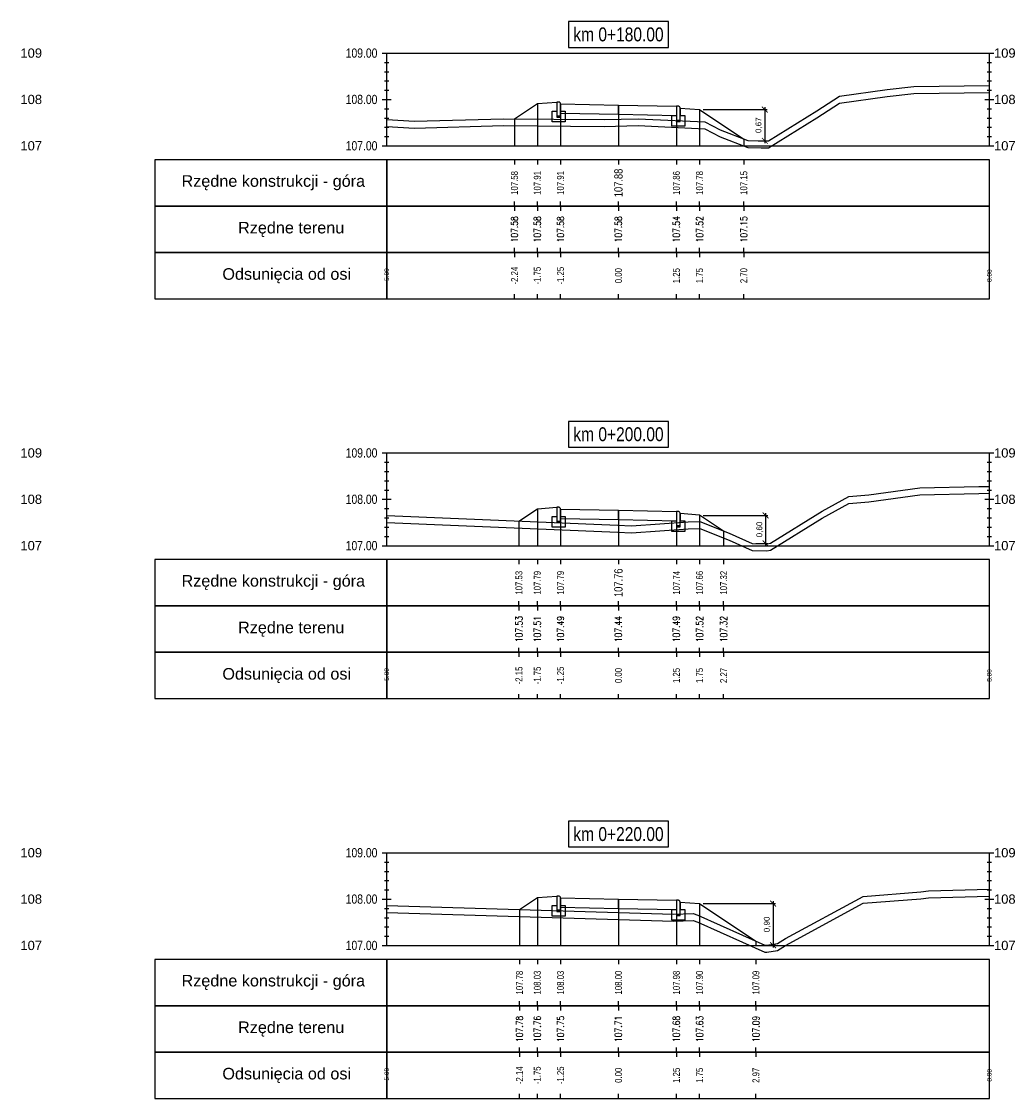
# Model space of a CAD drawing. Extents: x 7537626 to 7538805, y 5722894 to 5725486.
# Tile 16 of 90: x 7538029 to 7538051, y 5725457 to 5725481. Entities that reach past the tile are written whole.
import ezdxf

# ---------------------------------------------------------------- set-up
doc = ezdxf.new("R2010")
doc.units = 0
doc.header["$PDMODE"] = 35
doc.header["$PDSIZE"] = 0.3
for name, color, linetype in [('C-DROGI-PROFILE', 7, 'Continuous'), ('C-DROGI-PROFILE-ETYKIETY', 7, 'Continuous'), ('C-DROGI-PRZEKROJE-ETYKIETY', 7, 'Continuous'), ('C-POPRZECZKA-przekrój', 2, 'Continuous'), ('C-POPRZECZKA-widok', 1, 'Continuous')]:
    doc.layers.add(name, color=color, linetype=linetype)
for name, color, linetype, true_color in [('C-humus', 7, 'Continuous', 0x003df5), ('C-Teren', 7, 'Continuous', 0x005716), ('poprzeczki', 7, 'Continuous', 0x0000d6)]:
    doc.layers.add(name, color=color, linetype=linetype, true_color=true_color)
doc.styles.add('2mm08', font='arial.ttf', dxfattribs={"width": 0.8})
doc.styles.add('opis_50', font='arial.ttf', dxfattribs={"height": 0.125})
doc.styles.get("Standard").update_dxf_attribs({"font": 'arial.ttf'})
doc.dimstyles.new('OPIS_50', dxfattribs={"dimscale": 0.5, "dimtxt": 0.125, "dimasz": 0.25, "dimexe": 0.1, "dimexo": 0.15, "dimgap": 0.1, "dimtad": 1, "dimzin": 0, "dimtxsty": 'opis_50', "dimblk": 'ARCHTICK', "dimcen": 0.15, "dimdle": 0.1, "dimaunit": 2, "dimadec": 4, "dimazin": 0, "dimtfac": 1, "dimtmove": 0, "dimatfit": 3, "dimfxl": 1, "dimarcsym": 0})

# ---------------------------------------------------------------- blocks, each defined once
blk = doc.blocks.new('_ArchTick')
at = {"color": 0, "linetype": 'ByBlock', "const_width": 0.15}
blk.add_lwpolyline([(-0.5, -0.5), (0.5, 0.5)], dxfattribs=at)
blk = doc.blocks.new('*D44')
at = {"layer": 'Defpoints', "color": 0, "transparency": 16777216}
for p in [(7538044.014, 5725478.819), (7538045.199, 5725478.146), (7538045.42, 5725478.146)]:
    blk.add_point(p, dxfattribs=at)
at = {"layer": 'poprzeczki', "color": 0, "lineweight": -2, "transparency": 16777216}
for p, q in [((7538044.089, 5725478.819), (7538045.47, 5725478.819)), ((7538045.42, 5725478.869), (7538045.42, 5725478.096)), ((7538045.274, 5725478.146), (7538045.47, 5725478.146))]:
    blk.add_line(p, q, dxfattribs=at)
at = {"layer": 'poprzeczki', "color": 0, "lineweight": -2, "transparency": 16777216, "xscale": 0.125, "yscale": 0.125, "zscale": 0.125}
for p, rotation in [((7538045.42, 5725478.819), 90), ((7538045.42, 5725478.146), 270)]:
    blk.add_blockref('_ArchTick', p, dxfattribs=dict(at, rotation=rotation))
at = {"layer": 'poprzeczki', "color": 0, "transparency": 16777216, "insert": (7538045.295, 5725478.482), "char_height": 0.125, "attachment_point": 5, "rotation": 90, "style": 'opis_50'}
blk.add_mtext('0,67', dxfattribs=at)
blk = doc.blocks.new('*D45')
at = {"layer": 'Defpoints', "color": 0, "transparency": 16777216}
for p in [(7538044.014, 5725470.063), (7538045.151, 5725469.46), (7538045.439, 5725469.46)]:
    blk.add_point(p, dxfattribs=at)
at = {"layer": 'poprzeczki', "color": 0, "lineweight": -2, "transparency": 16777216}
for p, q in [((7538044.089, 5725470.063), (7538045.489, 5725470.063)), ((7538045.439, 5725470.113), (7538045.439, 5725469.41)), ((7538045.226, 5725469.46), (7538045.489, 5725469.46))]:
    blk.add_line(p, q, dxfattribs=at)
at = {"layer": 'poprzeczki', "color": 0, "lineweight": -2, "transparency": 16777216, "xscale": 0.125, "yscale": 0.125, "zscale": 0.125}
for p, rotation in [((7538045.439, 5725470.063), 90), ((7538045.439, 5725469.46), 270)]:
    blk.add_blockref('_ArchTick', p, dxfattribs=dict(at, rotation=rotation))
at = {"layer": 'poprzeczki', "color": 0, "transparency": 16777216, "insert": (7538045.314, 5725469.761), "char_height": 0.125, "attachment_point": 5, "rotation": 90, "style": 'opis_50'}
blk.add_mtext('0,60', dxfattribs=at)
blk = doc.blocks.new('*D46')
at = {"layer": 'Defpoints', "color": 0, "transparency": 16777216}
for p in [(7538044.014, 5725461.689), (7538045.465, 5725460.793), (7538045.599, 5725460.793)]:
    blk.add_point(p, dxfattribs=at)
at = {"layer": 'poprzeczki', "color": 0, "lineweight": -2, "transparency": 16777216}
for p, q in [((7538044.089, 5725461.689), (7538045.649, 5725461.689)), ((7538045.599, 5725461.739), (7538045.599, 5725460.743)), ((7538045.54, 5725460.793), (7538045.649, 5725460.793))]:
    blk.add_line(p, q, dxfattribs=at)
at = {"layer": 'poprzeczki', "color": 0, "lineweight": -2, "transparency": 16777216, "xscale": 0.125, "yscale": 0.125, "zscale": 0.125}
for p, rotation in [((7538045.599, 5725461.689), 90), ((7538045.599, 5725460.793), 270)]:
    blk.add_blockref('_ArchTick', p, dxfattribs=dict(at, rotation=rotation))
at = {"layer": 'poprzeczki', "color": 0, "transparency": 16777216, "insert": (7538045.474, 5725461.241), "char_height": 0.125, "attachment_point": 5, "rotation": 90, "style": 'opis_50'}
blk.add_mtext('0,90', dxfattribs=at)

msp = doc.modelspace()

# ---------------------------------------------------------------- linework, layer by layer
at = {"layer": 'C-DROGI-PROFILE', "color": 7, "linetype": 'Continuous', "lineweight": -3}
for p, q in [((7538040.021, 5725477.736), (7538040.021, 5725477.636)), ((7538040.514, 5725477.736), (7538040.514, 5725477.636)), ((7538041.014, 5725477.736), (7538041.014, 5725477.636)), ((7538042.264, 5725477.736), (7538042.264, 5725477.636)), ((7538043.514, 5725477.736), (7538043.514, 5725477.636)), ((7538044.014, 5725477.736), (7538044.014, 5725477.636)), ((7538044.968, 5725477.736), (7538044.968, 5725477.636)), ((7538040.021, 5725476.736), (7538040.021, 5725476.836)), ((7538040.021, 5725476.736), (7538040.021, 5725476.636)), ((7538040.514, 5725476.736), (7538040.514, 5725476.836)), ((7538040.514, 5725476.736), (7538040.514, 5725476.636)), ((7538041.014, 5725476.736), (7538041.014, 5725476.836)), ((7538041.014, 5725476.736), (7538041.014, 5725476.636)), ((7538042.264, 5725476.736), (7538042.264, 5725476.836)), ((7538042.264, 5725476.736), (7538042.264, 5725476.636)), ((7538043.514, 5725476.736), (7538043.514, 5725476.836)), ((7538043.514, 5725476.736), (7538043.514, 5725476.636)), ((7538044.014, 5725476.736), (7538044.014, 5725476.836)), ((7538044.014, 5725476.736), (7538044.014, 5725476.636)), ((7538044.968, 5725476.736), (7538044.968, 5725476.836)), ((7538044.968, 5725476.736), (7538044.968, 5725476.636)), ((7538040.021, 5725475.736), (7538040.021, 5725475.836)), ((7538040.021, 5725475.736), (7538040.021, 5725475.636)), ((7538040.514, 5725475.736), (7538040.514, 5725475.836)), ((7538040.514, 5725475.736), (7538040.514, 5725475.636)), ((7538041.014, 5725475.736), (7538041.014, 5725475.836)), ((7538041.014, 5725475.736), (7538041.014, 5725475.636)), ((7538042.264, 5725475.736), (7538042.264, 5725475.836)), ((7538042.264, 5725475.736), (7538042.264, 5725475.636)), ((7538043.514, 5725475.736), (7538043.514, 5725475.836)), ((7538043.514, 5725475.736), (7538043.514, 5725475.636)), ((7538044.014, 5725475.736), (7538044.014, 5725475.836)), ((7538044.014, 5725475.736), (7538044.014, 5725475.636)), ((7538044.968, 5725475.736), (7538044.968, 5725475.836)), ((7538044.968, 5725475.736), (7538044.968, 5725475.636)), ((7538040.021, 5725474.736), (7538040.021, 5725474.836)), ((7538040.514, 5725474.736), (7538040.514, 5725474.836)), ((7538041.014, 5725474.736), (7538041.014, 5725474.836)), ((7538042.264, 5725474.736), (7538042.264, 5725474.836)), ((7538043.514, 5725474.736), (7538043.514, 5725474.836)), ((7538044.014, 5725474.736), (7538044.014, 5725474.836)), ((7538044.968, 5725474.736), (7538044.968, 5725474.836)), ((7538040.118, 5725469.111), (7538040.118, 5725469.011)), ((7538040.514, 5725469.111), (7538040.514, 5725469.011)), ((7538041.014, 5725469.111), (7538041.014, 5725469.011)), ((7538042.264, 5725469.111), (7538042.264, 5725469.011)), ((7538043.514, 5725469.111), (7538043.514, 5725469.011)), ((7538044.014, 5725469.111), (7538044.014, 5725469.011)), ((7538044.533, 5725469.111), (7538044.533, 5725469.011)), ((7538040.118, 5725468.111), (7538040.118, 5725468.211)), ((7538040.118, 5725468.111), (7538040.118, 5725468.011)), ((7538040.514, 5725468.111), (7538040.514, 5725468.211)), ((7538040.514, 5725468.111), (7538040.514, 5725468.011)), ((7538041.014, 5725468.111), (7538041.014, 5725468.211)), ((7538041.014, 5725468.111), (7538041.014, 5725468.011)), ((7538042.264, 5725468.111), (7538042.264, 5725468.211)), ((7538042.264, 5725468.111), (7538042.264, 5725468.011)), ((7538043.514, 5725468.111), (7538043.514, 5725468.211)), ((7538043.514, 5725468.111), (7538043.514, 5725468.011)), ((7538044.014, 5725468.111), (7538044.014, 5725468.211)), ((7538044.014, 5725468.111), (7538044.014, 5725468.011)), ((7538044.533, 5725468.111), (7538044.533, 5725468.211)), ((7538044.533, 5725468.111), (7538044.533, 5725468.011)), ((7538040.118, 5725467.111), (7538040.118, 5725467.211)), ((7538040.514, 5725467.111), (7538040.514, 5725467.211)), ((7538041.014, 5725467.111), (7538041.014, 5725467.211)), ((7538042.264, 5725467.111), (7538042.264, 5725467.211)), ((7538043.514, 5725467.111), (7538043.514, 5725467.211)), ((7538044.014, 5725467.111), (7538044.014, 5725467.211)), ((7538044.533, 5725467.111), (7538044.533, 5725467.211)), ((7538040.118, 5725467.111), (7538040.118, 5725467.011)), ((7538040.514, 5725467.111), (7538040.514, 5725467.011)), ((7538041.014, 5725467.111), (7538041.014, 5725467.011)), ((7538042.264, 5725467.111), (7538042.264, 5725467.011)), ((7538043.514, 5725467.111), (7538043.514, 5725467.011)), ((7538044.014, 5725467.111), (7538044.014, 5725467.011)), ((7538044.533, 5725467.111), (7538044.533, 5725467.011)), ((7538040.118, 5725466.111), (7538040.118, 5725466.211)), ((7538040.514, 5725466.111), (7538040.514, 5725466.211)), ((7538041.014, 5725466.111), (7538041.014, 5725466.211)), ((7538042.264, 5725466.111), (7538042.264, 5725466.211)), ((7538043.514, 5725466.111), (7538043.514, 5725466.211)), ((7538044.014, 5725466.111), (7538044.014, 5725466.211)), ((7538044.533, 5725466.111), (7538044.533, 5725466.211)), ((7538040.129, 5725460.486), (7538040.129, 5725460.386)), ((7538040.514, 5725460.486), (7538040.514, 5725460.386)), ((7538041.014, 5725460.486), (7538041.014, 5725460.386)), ((7538042.264, 5725460.486), (7538042.264, 5725460.386)), ((7538043.514, 5725460.486), (7538043.514, 5725460.386)), ((7538044.014, 5725460.486), (7538044.014, 5725460.386)), ((7538045.23, 5725460.486), (7538045.23, 5725460.386)), ((7538040.129, 5725459.486), (7538040.129, 5725459.586)), ((7538040.129, 5725459.486), (7538040.129, 5725459.386)), ((7538040.514, 5725459.486), (7538040.514, 5725459.586)), ((7538040.514, 5725459.486), (7538040.514, 5725459.386)), ((7538041.014, 5725459.486), (7538041.014, 5725459.586)), ((7538041.014, 5725459.486), (7538041.014, 5725459.386)), ((7538042.264, 5725459.486), (7538042.264, 5725459.586)), ((7538042.264, 5725459.486), (7538042.264, 5725459.386)), ((7538043.514, 5725459.486), (7538043.514, 5725459.586)), ((7538043.514, 5725459.486), (7538043.514, 5725459.386)), ((7538044.014, 5725459.486), (7538044.014, 5725459.586)), ((7538044.014, 5725459.486), (7538044.014, 5725459.386)), ((7538045.23, 5725459.486), (7538045.23, 5725459.586)), ((7538045.23, 5725459.486), (7538045.23, 5725459.386)), ((7538040.129, 5725458.486), (7538040.129, 5725458.586)), ((7538040.514, 5725458.486), (7538040.514, 5725458.586)), ((7538041.014, 5725458.486), (7538041.014, 5725458.586)), ((7538042.264, 5725458.486), (7538042.264, 5725458.586)), ((7538043.514, 5725458.486), (7538043.514, 5725458.586)), ((7538044.014, 5725458.486), (7538044.014, 5725458.586)), ((7538045.23, 5725458.486), (7538045.23, 5725458.586)), ((7538040.129, 5725458.486), (7538040.129, 5725458.386)), ((7538040.514, 5725458.486), (7538040.514, 5725458.386)), ((7538041.014, 5725458.486), (7538041.014, 5725458.386)), ((7538042.264, 5725458.486), (7538042.264, 5725458.386)), ((7538043.514, 5725458.486), (7538043.514, 5725458.386)), ((7538044.014, 5725458.486), (7538044.014, 5725458.386)), ((7538045.23, 5725458.486), (7538045.23, 5725458.386)), ((7538040.129, 5725457.486), (7538040.129, 5725457.586)), ((7538040.514, 5725457.486), (7538040.514, 5725457.586)), ((7538041.014, 5725457.486), (7538041.014, 5725457.586)), ((7538042.264, 5725457.486), (7538042.264, 5725457.586)), ((7538043.514, 5725457.486), (7538043.514, 5725457.586)), ((7538044.014, 5725457.486), (7538044.014, 5725457.586)), ((7538045.23, 5725457.486), (7538045.23, 5725457.586))]:
    msp.add_line(p, q, dxfattribs=at)
at = {"layer": 'C-DROGI-PROFILE', "color": 1, "linetype": 'Continuous', "lineweight": -3}
for points in [[(7538037.264, 5725476.736), (7538037.264, 5725477.736), (7538032.264, 5725477.736), (7538032.264, 5725476.736)], [(7538037.264, 5725476.736), (7538050.264, 5725476.736), (7538050.264, 5725477.736), (7538037.264, 5725477.736)], [(7538037.264, 5725475.736), (7538037.264, 5725476.736), (7538032.264, 5725476.736), (7538032.264, 5725475.736)], [(7538037.264, 5725475.736), (7538050.264, 5725475.736), (7538050.264, 5725476.736), (7538037.264, 5725476.736)], [(7538037.264, 5725474.736), (7538037.264, 5725475.736), (7538032.264, 5725475.736), (7538032.264, 5725474.736)], [(7538037.264, 5725474.736), (7538050.264, 5725474.736), (7538050.264, 5725475.736), (7538037.264, 5725475.736)], [(7538037.264, 5725468.111), (7538037.264, 5725469.111), (7538032.264, 5725469.111), (7538032.264, 5725468.111)], [(7538037.264, 5725468.111), (7538050.264, 5725468.111), (7538050.264, 5725469.111), (7538037.264, 5725469.111)], [(7538037.264, 5725467.111), (7538037.264, 5725468.111), (7538032.264, 5725468.111), (7538032.264, 5725467.111)], [(7538037.264, 5725467.111), (7538050.264, 5725467.111), (7538050.264, 5725468.111), (7538037.264, 5725468.111)], [(7538037.264, 5725466.111), (7538037.264, 5725467.111), (7538032.264, 5725467.111), (7538032.264, 5725466.111)], [(7538037.264, 5725466.111), (7538050.264, 5725466.111), (7538050.264, 5725467.111), (7538037.264, 5725467.111)], [(7538037.264, 5725459.486), (7538037.264, 5725460.486), (7538032.264, 5725460.486), (7538032.264, 5725459.486)], [(7538037.264, 5725459.486), (7538050.264, 5725459.486), (7538050.264, 5725460.486), (7538037.264, 5725460.486)], [(7538037.264, 5725458.486), (7538037.264, 5725459.486), (7538032.264, 5725459.486), (7538032.264, 5725458.486)], [(7538037.264, 5725458.486), (7538050.264, 5725458.486), (7538050.264, 5725459.486), (7538037.264, 5725459.486)], [(7538037.264, 5725457.486), (7538037.264, 5725458.486), (7538032.264, 5725458.486), (7538032.264, 5725457.486)], [(7538037.264, 5725457.486), (7538050.264, 5725457.486), (7538050.264, 5725458.486), (7538037.264, 5725458.486)]]:
    msp.add_3dface(points, dxfattribs=at)
at = {"layer": 'C-DROGI-PRZEKROJE-ETYKIETY', "color": 1, "linetype": 'Continuous', "lineweight": -3}
for p, q in [((7538040.514, 5725478.949), (7538040.514, 5725478.036)), ((7538041.014, 5725478.942), (7538041.014, 5725478.036)), ((7538042.264, 5725478.917), (7538042.264, 5725478.036)), ((7538043.514, 5725478.892), (7538043.514, 5725478.036)), ((7538044.014, 5725478.819), (7538044.014, 5725478.036)), ((7538040.021, 5725478.62), (7538040.021, 5725478.036)), ((7538044.968, 5725478.183), (7538044.968, 5725478.036)), ((7538040.514, 5725470.206), (7538040.514, 5725469.411)), ((7538041.014, 5725470.199), (7538041.014, 5725469.411)), ((7538042.264, 5725470.174), (7538042.264, 5725469.411)), ((7538043.514, 5725470.149), (7538043.514, 5725469.411)), ((7538040.118, 5725469.941), (7538040.118, 5725469.411)), ((7538044.014, 5725470.076), (7538044.014, 5725469.411)), ((7538044.533, 5725469.73), (7538044.533, 5725469.411)), ((7538040.514, 5725461.819), (7538040.514, 5725460.786)), ((7538041.014, 5725461.812), (7538041.014, 5725460.786)), ((7538042.264, 5725461.787), (7538042.264, 5725460.786)), ((7538040.129, 5725461.562), (7538040.129, 5725460.786)), ((7538043.514, 5725461.762), (7538043.514, 5725460.786)), ((7538044.014, 5725461.689), (7538044.014, 5725460.786)), ((7538045.23, 5725460.878), (7538045.23, 5725460.786))]:
    msp.add_line(p, q, dxfattribs=at)
at = {"layer": 'C-humus'}
for p, q in [((7538047.029, 5725478.957), (7538048.058, 5725479.1)), ((7538048.058, 5725479.1), (7538048.635, 5725479.166)), ((7538048.635, 5725479.166), (7538050.264, 5725479.187)), ((7538046.545, 5725478.64), (7538047.029, 5725478.957)), ((7538045.5, 5725477.993), (7538046.545, 5725478.64)), ((7538037.264, 5725478.451), (7538037.864, 5725478.42)), ((7538037.864, 5725478.42), (7538039.783, 5725478.472)), ((7538039.783, 5725478.472), (7538041.953, 5725478.454)), ((7538041.953, 5725478.454), (7538042.691, 5725478.472)), ((7538042.691, 5725478.472), (7538044.128, 5725478.401)), ((7538044.128, 5725478.401), (7538044.459, 5725478.232)), ((7538044.459, 5725478.232), (7538045.054, 5725477.999)), ((7538045.054, 5725477.999), (7538045.344, 5725477.993)), ((7538045.344, 5725477.993), (7538045.5, 5725477.993)), ((7538047.667, 5725470.356), (7538048.761, 5725470.507)), ((7538048.761, 5725470.507), (7538050.039, 5725470.538)), ((7538050.039, 5725470.538), (7538050.264, 5725470.541)), ((7538046.655, 5725470.006), (7538047.234, 5725470.321)), ((7538047.234, 5725470.321), (7538047.667, 5725470.356)), ((7538045.541, 5725469.315), (7538046.655, 5725470.006)), ((7538037.264, 5725469.914), (7538042.252, 5725469.7)), ((7538042.252, 5725469.7), (7538042.544, 5725469.691)), ((7538042.544, 5725469.691), (7538043.766, 5725469.773)), ((7538043.766, 5725469.773), (7538044.017, 5725469.782)), ((7538044.017, 5725469.782), (7538044.651, 5725469.533)), ((7538044.651, 5725469.533), (7538045.151, 5725469.31)), ((7538045.151, 5725469.31), (7538045.462, 5725469.303)), ((7538045.462, 5725469.303), (7538045.541, 5725469.315)), ((7538047.541, 5725461.696), (7538048.789, 5725461.795)), ((7538048.789, 5725461.795), (7538048.953, 5725461.818)), ((7538048.953, 5725461.818), (7538050.264, 5725461.85)), ((7538045.867, 5725460.785), (7538047.541, 5725461.696)), ((7538037.264, 5725461.498), (7538043.449, 5725461.312)), ((7538043.449, 5725461.312), (7538043.878, 5725461.326)), ((7538043.878, 5725461.326), (7538043.973, 5725461.289)), ((7538043.973, 5725461.289), (7538045.418, 5725460.644)), ((7538045.418, 5725460.644), (7538045.465, 5725460.643)), ((7538045.465, 5725460.643), (7538045.695, 5725460.679)), ((7538045.695, 5725460.679), (7538045.867, 5725460.785))]:
    msp.add_line(p, q, dxfattribs=at)
at = {"layer": 'C-POPRZECZKA-przekrój', "color": 2, "linetype": 'Continuous', "lineweight": -3}
for p, q in [((7538040.514, 5725478.949), (7538040.934, 5725478.982)), ((7538040.974, 5725478.982), (7538040.934, 5725478.982)), ((7538040.934, 5725478.982), (7538040.934, 5725478.652)), ((7538040.98, 5725478.982), (7538040.974, 5725478.982)), ((7538040.988, 5725478.98), (7538040.98, 5725478.982)), ((7538040.996, 5725478.976), (7538040.988, 5725478.98)), ((7538040.021, 5725478.62), (7538040.514, 5725478.949)), ((7538040.834, 5725478.552), (7538040.834, 5725478.782)), ((7538040.834, 5725478.782), (7538040.934, 5725478.782)), ((7538040.934, 5725478.782), (7538040.934, 5725478.682)), ((7538041.002, 5725478.971), (7538040.996, 5725478.976)), ((7538041.007, 5725478.965), (7538041.002, 5725478.971)), ((7538041.011, 5725478.958), (7538041.007, 5725478.965)), ((7538041.013, 5725478.95), (7538041.011, 5725478.958)), ((7538041.014, 5725478.942), (7538041.013, 5725478.95)), ((7538041.014, 5725478.942), (7538042.264, 5725478.917)), ((7538041.014, 5725478.942), (7538041.015, 5725478.742)), ((7538041.014, 5725478.652), (7538041.014, 5725478.942)), ((7538041.014, 5725478.942), (7538041.014, 5725478.782)), ((7538041.014, 5725478.782), (7538041.114, 5725478.782)), ((7538041.114, 5725478.782), (7538041.114, 5725478.552)), ((7538042.264, 5725478.717), (7538042.264, 5725478.917)), ((7538042.264, 5725478.917), (7538043.514, 5725478.892)), ((7538043.514, 5725478.892), (7538043.513, 5725478.692)), ((7538043.554, 5725478.892), (7538043.514, 5725478.892)), ((7538043.514, 5725478.892), (7538043.514, 5725478.562)), ((7538043.56, 5725478.892), (7538043.554, 5725478.892)), ((7538043.568, 5725478.89), (7538043.56, 5725478.892)), ((7538043.576, 5725478.886), (7538043.568, 5725478.89)), ((7538043.582, 5725478.881), (7538043.576, 5725478.886)), ((7538043.587, 5725478.875), (7538043.582, 5725478.881)), ((7538043.591, 5725478.868), (7538043.587, 5725478.875)), ((7538043.593, 5725478.86), (7538043.591, 5725478.868)), ((7538043.594, 5725478.852), (7538043.593, 5725478.86)), ((7538043.594, 5725478.562), (7538043.594, 5725478.852)), ((7538043.594, 5725478.852), (7538043.594, 5725478.692)), ((7538043.594, 5725478.852), (7538044.014, 5725478.819)), ((7538044.014, 5725478.819), (7538044.968, 5725478.183)), ((7538041.114, 5725478.552), (7538040.834, 5725478.552)), ((7538040.934, 5725478.682), (7538041.014, 5725478.682)), ((7538040.934, 5725478.652), (7538041.014, 5725478.652)), ((7538041.015, 5725478.742), (7538042.264, 5725478.717)), ((7538042.264, 5725478.717), (7538043.513, 5725478.692)), ((7538043.414, 5725478.462), (7538043.414, 5725478.692)), ((7538043.414, 5725478.692), (7538043.514, 5725478.692)), ((7538043.514, 5725478.692), (7538043.514, 5725478.592)), ((7538043.514, 5725478.592), (7538043.594, 5725478.592)), ((7538043.514, 5725478.562), (7538043.594, 5725478.562)), ((7538043.594, 5725478.692), (7538043.694, 5725478.692)), ((7538043.694, 5725478.692), (7538043.694, 5725478.462)), ((7538043.694, 5725478.462), (7538043.414, 5725478.462)), ((7538040.118, 5725469.941), (7538040.514, 5725470.206)), ((7538040.514, 5725470.206), (7538040.934, 5725470.239)), ((7538040.974, 5725470.239), (7538040.934, 5725470.239)), ((7538040.934, 5725470.239), (7538040.934, 5725469.909)), ((7538040.98, 5725470.239), (7538040.974, 5725470.239)), ((7538040.988, 5725470.237), (7538040.98, 5725470.239)), ((7538040.996, 5725470.232), (7538040.988, 5725470.237)), ((7538041.002, 5725470.227), (7538040.996, 5725470.232)), ((7538041.007, 5725470.222), (7538041.002, 5725470.227)), ((7538041.011, 5725470.215), (7538041.007, 5725470.222)), ((7538041.013, 5725470.206), (7538041.011, 5725470.215)), ((7538041.014, 5725470.199), (7538041.013, 5725470.206)), ((7538041.014, 5725470.199), (7538042.264, 5725470.174)), ((7538041.014, 5725470.199), (7538041.015, 5725469.999)), ((7538041.014, 5725469.909), (7538041.014, 5725470.199)), ((7538041.014, 5725470.199), (7538041.014, 5725470.039)), ((7538042.264, 5725469.974), (7538042.264, 5725470.174)), ((7538042.264, 5725470.174), (7538043.514, 5725470.149)), ((7538043.514, 5725470.149), (7538043.513, 5725469.949)), ((7538043.554, 5725470.149), (7538043.514, 5725470.149)), ((7538043.514, 5725470.149), (7538043.514, 5725469.819)), ((7538043.56, 5725470.149), (7538043.554, 5725470.149)), ((7538043.568, 5725470.147), (7538043.56, 5725470.149)), ((7538040.834, 5725469.809), (7538040.834, 5725470.039)), ((7538040.834, 5725470.039), (7538040.934, 5725470.039)), ((7538040.934, 5725470.039), (7538040.934, 5725469.939)), ((7538040.934, 5725469.939), (7538041.014, 5725469.939)), ((7538041.014, 5725470.039), (7538041.114, 5725470.039)), ((7538041.015, 5725469.999), (7538042.264, 5725469.974)), ((7538041.114, 5725470.039), (7538041.114, 5725469.809)), ((7538042.264, 5725469.974), (7538043.513, 5725469.949)), ((7538043.414, 5725469.719), (7538043.414, 5725469.949)), ((7538043.414, 5725469.949), (7538043.514, 5725469.949)), ((7538043.514, 5725469.949), (7538043.514, 5725469.849)), ((7538043.576, 5725470.142), (7538043.568, 5725470.147)), ((7538043.582, 5725470.137), (7538043.576, 5725470.142)), ((7538043.587, 5725470.132), (7538043.582, 5725470.137)), ((7538043.591, 5725470.125), (7538043.587, 5725470.132)), ((7538043.593, 5725470.116), (7538043.591, 5725470.125)), ((7538043.594, 5725470.109), (7538043.593, 5725470.116)), ((7538043.594, 5725469.819), (7538043.594, 5725470.109)), ((7538043.594, 5725470.109), (7538043.594, 5725469.949)), ((7538043.594, 5725470.109), (7538044.014, 5725470.076)), ((7538043.594, 5725469.949), (7538043.694, 5725469.949)), ((7538043.694, 5725469.949), (7538043.694, 5725469.719)), ((7538044.014, 5725470.076), (7538044.533, 5725469.73)), ((7538041.114, 5725469.809), (7538040.834, 5725469.809)), ((7538040.934, 5725469.909), (7538041.014, 5725469.909)), ((7538043.694, 5725469.719), (7538043.414, 5725469.719)), ((7538043.514, 5725469.849), (7538043.594, 5725469.849)), ((7538043.514, 5725469.819), (7538043.594, 5725469.819)), ((7538040.129, 5725461.562), (7538040.514, 5725461.819)), ((7538040.514, 5725461.819), (7538040.934, 5725461.852)), ((7538040.974, 5725461.852), (7538040.934, 5725461.852)), ((7538040.934, 5725461.852), (7538040.934, 5725461.522)), ((7538040.98, 5725461.852), (7538040.974, 5725461.852)), ((7538040.988, 5725461.85), (7538040.98, 5725461.852)), ((7538040.996, 5725461.845), (7538040.988, 5725461.85)), ((7538041.002, 5725461.84), (7538040.996, 5725461.845)), ((7538041.007, 5725461.835), (7538041.002, 5725461.84)), ((7538041.011, 5725461.828), (7538041.007, 5725461.835)), ((7538041.013, 5725461.82), (7538041.011, 5725461.828)), ((7538041.014, 5725461.812), (7538041.013, 5725461.82)), ((7538041.014, 5725461.812), (7538042.264, 5725461.787)), ((7538041.014, 5725461.812), (7538041.015, 5725461.612)), ((7538041.014, 5725461.522), (7538041.014, 5725461.812)), ((7538041.014, 5725461.812), (7538041.014, 5725461.652)), ((7538042.264, 5725461.587), (7538042.264, 5725461.787)), ((7538042.264, 5725461.787), (7538043.514, 5725461.762)), ((7538040.834, 5725461.422), (7538040.834, 5725461.652)), ((7538040.834, 5725461.652), (7538040.934, 5725461.652)), ((7538040.934, 5725461.652), (7538040.934, 5725461.552)), ((7538041.014, 5725461.652), (7538041.114, 5725461.652)), ((7538041.015, 5725461.612), (7538042.264, 5725461.587)), ((7538041.114, 5725461.652), (7538041.114, 5725461.422)), ((7538042.264, 5725461.587), (7538043.513, 5725461.562)), ((7538043.414, 5725461.332), (7538043.414, 5725461.562)), ((7538043.414, 5725461.562), (7538043.514, 5725461.562)), ((7538043.514, 5725461.762), (7538043.513, 5725461.562)), ((7538043.554, 5725461.762), (7538043.514, 5725461.762)), ((7538043.514, 5725461.762), (7538043.514, 5725461.432)), ((7538043.514, 5725461.562), (7538043.514, 5725461.462)), ((7538043.56, 5725461.762), (7538043.554, 5725461.762)), ((7538043.568, 5725461.76), (7538043.56, 5725461.762)), ((7538043.576, 5725461.755), (7538043.568, 5725461.76)), ((7538043.582, 5725461.75), (7538043.576, 5725461.755)), ((7538043.587, 5725461.745), (7538043.582, 5725461.75)), ((7538043.591, 5725461.738), (7538043.587, 5725461.745)), ((7538043.593, 5725461.73), (7538043.591, 5725461.738)), ((7538043.594, 5725461.722), (7538043.593, 5725461.73)), ((7538043.594, 5725461.432), (7538043.594, 5725461.722)), ((7538043.594, 5725461.722), (7538043.594, 5725461.562)), ((7538043.594, 5725461.722), (7538044.014, 5725461.689)), ((7538043.594, 5725461.562), (7538043.694, 5725461.562)), ((7538043.694, 5725461.562), (7538043.694, 5725461.332)), ((7538044.014, 5725461.689), (7538045.23, 5725460.878)), ((7538041.114, 5725461.422), (7538040.834, 5725461.422)), ((7538040.934, 5725461.552), (7538041.014, 5725461.552)), ((7538040.934, 5725461.522), (7538041.014, 5725461.522)), ((7538043.694, 5725461.332), (7538043.414, 5725461.332)), ((7538043.514, 5725461.462), (7538043.594, 5725461.462)), ((7538043.514, 5725461.432), (7538043.594, 5725461.432))]:
    msp.add_line(p, q, dxfattribs=at)
at = {"layer": 'C-POPRZECZKA-widok', "color": 1, "linetype": 'Continuous', "lineweight": -3}
for p, q in [((7538037.164, 5725480.036), (7538050.364, 5725480.036)), ((7538037.264, 5725478.036), (7538037.264, 5725480.036)), ((7538050.264, 5725478.036), (7538050.264, 5725480.036)), ((7538037.214, 5725479.836), (7538037.314, 5725479.836)), ((7538050.214, 5725479.836), (7538050.314, 5725479.836)), ((7538037.214, 5725479.636), (7538037.314, 5725479.636)), ((7538050.214, 5725479.636), (7538050.314, 5725479.636)), ((7538037.214, 5725479.436), (7538037.314, 5725479.436)), ((7538037.214, 5725479.236), (7538037.314, 5725479.236)), ((7538050.214, 5725479.436), (7538050.314, 5725479.436)), ((7538050.214, 5725479.236), (7538050.314, 5725479.236)), ((7538037.164, 5725479.036), (7538037.364, 5725479.036)), ((7538037.214, 5725479.036), (7538037.314, 5725479.036)), ((7538050.164, 5725479.036), (7538050.364, 5725479.036)), ((7538050.214, 5725479.036), (7538050.314, 5725479.036)), ((7538037.214, 5725478.836), (7538037.314, 5725478.836)), ((7538050.214, 5725478.836), (7538050.314, 5725478.836)), ((7538037.214, 5725478.636), (7538037.314, 5725478.636)), ((7538050.214, 5725478.636), (7538050.314, 5725478.636)), ((7538037.214, 5725478.436), (7538037.314, 5725478.436)), ((7538050.214, 5725478.436), (7538050.314, 5725478.436)), ((7538037.214, 5725478.236), (7538037.314, 5725478.236)), ((7538050.214, 5725478.236), (7538050.314, 5725478.236)), ((7538037.164, 5725478.036), (7538050.364, 5725478.036)), ((7538037.164, 5725471.411), (7538050.364, 5725471.411)), ((7538037.264, 5725469.411), (7538037.264, 5725471.411)), ((7538050.264, 5725469.411), (7538050.264, 5725471.411)), ((7538037.214, 5725471.211), (7538037.314, 5725471.211)), ((7538050.214, 5725471.211), (7538050.314, 5725471.211)), ((7538037.214, 5725471.011), (7538037.314, 5725471.011)), ((7538050.214, 5725471.011), (7538050.314, 5725471.011)), ((7538037.214, 5725470.811), (7538037.314, 5725470.811)), ((7538050.214, 5725470.811), (7538050.314, 5725470.811)), ((7538037.164, 5725470.411), (7538037.364, 5725470.411)), ((7538037.214, 5725470.611), (7538037.314, 5725470.611)), ((7538037.214, 5725470.411), (7538037.314, 5725470.411)), ((7538050.164, 5725470.411), (7538050.364, 5725470.411)), ((7538050.214, 5725470.611), (7538050.314, 5725470.611)), ((7538050.214, 5725470.411), (7538050.314, 5725470.411)), ((7538037.214, 5725470.211), (7538037.314, 5725470.211)), ((7538050.214, 5725470.211), (7538050.314, 5725470.211)), ((7538037.214, 5725470.011), (7538037.314, 5725470.011)), ((7538050.214, 5725470.011), (7538050.314, 5725470.011)), ((7538037.214, 5725469.811), (7538037.314, 5725469.811)), ((7538050.214, 5725469.811), (7538050.314, 5725469.811)), ((7538037.214, 5725469.611), (7538037.314, 5725469.611)), ((7538050.214, 5725469.611), (7538050.314, 5725469.611)), ((7538037.164, 5725469.411), (7538050.364, 5725469.411)), ((7538037.164, 5725462.786), (7538050.364, 5725462.786)), ((7538037.264, 5725460.786), (7538037.264, 5725462.786)), ((7538050.264, 5725460.786), (7538050.264, 5725462.786)), ((7538037.214, 5725462.586), (7538037.314, 5725462.586)), ((7538050.214, 5725462.586), (7538050.314, 5725462.586)), ((7538037.214, 5725462.386), (7538037.314, 5725462.386)), ((7538050.214, 5725462.386), (7538050.314, 5725462.386)), ((7538037.214, 5725462.186), (7538037.314, 5725462.186)), ((7538050.214, 5725462.186), (7538050.314, 5725462.186)), ((7538037.164, 5725461.786), (7538037.364, 5725461.786)), ((7538037.214, 5725461.986), (7538037.314, 5725461.986)), ((7538037.214, 5725461.786), (7538037.314, 5725461.786)), ((7538050.164, 5725461.786), (7538050.364, 5725461.786)), ((7538050.214, 5725461.986), (7538050.314, 5725461.986)), ((7538050.214, 5725461.786), (7538050.314, 5725461.786)), ((7538037.214, 5725461.586), (7538037.314, 5725461.586)), ((7538050.214, 5725461.586), (7538050.314, 5725461.586)), ((7538037.214, 5725461.386), (7538037.314, 5725461.386)), ((7538050.214, 5725461.386), (7538050.314, 5725461.386)), ((7538037.214, 5725461.186), (7538037.314, 5725461.186)), ((7538050.214, 5725461.186), (7538050.314, 5725461.186)), ((7538037.214, 5725460.986), (7538037.314, 5725460.986)), ((7538050.214, 5725460.986), (7538050.314, 5725460.986)), ((7538037.164, 5725460.786), (7538050.364, 5725460.786))]:
    msp.add_line(p, q, dxfattribs=at)
at = {"layer": 'C-POPRZECZKA-widok', "color": 3, "linetype": 'Continuous', "lineweight": -3}
for points in [[(7538041.184, 5725480.161), (7538043.344, 5725480.161), (7538043.344, 5725480.718), (7538041.184, 5725480.718)], [(7538041.184, 5725471.536), (7538043.344, 5725471.536), (7538043.344, 5725472.093), (7538041.184, 5725472.093)], [(7538041.184, 5725462.911), (7538043.344, 5725462.911), (7538043.344, 5725463.468), (7538041.184, 5725463.468)]]:
    msp.add_3dface(points, dxfattribs=at)
at = {"layer": 'C-Teren'}
for p, q in [((7538047.029, 5725479.107), (7538048.058, 5725479.25)), ((7538048.058, 5725479.25), (7538048.635, 5725479.316)), ((7538048.635, 5725479.316), (7538050.264, 5725479.337)), ((7538046.545, 5725478.79), (7538047.029, 5725479.107)), ((7538045.5, 5725478.143), (7538046.545, 5725478.79)), ((7538037.264, 5725478.601), (7538037.864, 5725478.57)), ((7538037.864, 5725478.57), (7538039.783, 5725478.622)), ((7538039.783, 5725478.622), (7538041.953, 5725478.604)), ((7538041.953, 5725478.604), (7538042.691, 5725478.622)), ((7538042.691, 5725478.622), (7538044.128, 5725478.551)), ((7538044.128, 5725478.551), (7538044.459, 5725478.382)), ((7538044.459, 5725478.382), (7538045.054, 5725478.149)), ((7538045.054, 5725478.149), (7538045.344, 5725478.143)), ((7538045.344, 5725478.143), (7538045.5, 5725478.143)), ((7538047.667, 5725470.506), (7538048.761, 5725470.657)), ((7538048.761, 5725470.657), (7538050.039, 5725470.688)), ((7538050.039, 5725470.688), (7538050.264, 5725470.691)), ((7538046.655, 5725470.156), (7538047.234, 5725470.471)), ((7538047.234, 5725470.471), (7538047.667, 5725470.506)), ((7538045.541, 5725469.465), (7538046.655, 5725470.156)), ((7538037.264, 5725470.064), (7538042.252, 5725469.85)), ((7538042.544, 5725469.841), (7538043.766, 5725469.923)), ((7538043.766, 5725469.923), (7538044.017, 5725469.932)), ((7538044.017, 5725469.932), (7538044.651, 5725469.683)), ((7538042.252, 5725469.85), (7538042.544, 5725469.841)), ((7538044.651, 5725469.683), (7538045.151, 5725469.46)), ((7538045.151, 5725469.46), (7538045.462, 5725469.453)), ((7538045.462, 5725469.453), (7538045.541, 5725469.465)), ((7538045.867, 5725460.935), (7538047.541, 5725461.846)), ((7538047.541, 5725461.846), (7538048.789, 5725461.945)), ((7538048.789, 5725461.945), (7538048.953, 5725461.968)), ((7538048.953, 5725461.968), (7538050.264, 5725462)), ((7538037.264, 5725461.648), (7538043.449, 5725461.462)), ((7538043.449, 5725461.462), (7538043.878, 5725461.476)), ((7538043.878, 5725461.476), (7538043.973, 5725461.439)), ((7538043.973, 5725461.439), (7538045.418, 5725460.794)), ((7538045.695, 5725460.829), (7538045.867, 5725460.935)), ((7538045.418, 5725460.794), (7538045.465, 5725460.793)), ((7538045.465, 5725460.793), (7538045.695, 5725460.829))]:
    msp.add_line(p, q, dxfattribs=at)

# ---------------------------------------------------------------- texts
at = {"layer": 'C-DROGI-PROFILE', "color": 2}
for s, p in [('Rzędne konstrukcji - góra', (7538032.839, 5725477.153)), ('Rzędne terenu', (7538034.059, 5725476.147)), ('Odsunięcia od osi', (7538033.72, 5725475.147)), ('Rzędne konstrukcji - góra', (7538032.839, 5725468.528)), ('Rzędne terenu', (7538034.059, 5725467.522)), ('Odsunięcia od osi', (7538033.72, 5725466.522)), ('Rzędne konstrukcji - góra', (7538032.839, 5725459.903)), ('Rzędne terenu', (7538034.059, 5725458.897)), ('Odsunięcia od osi', (7538033.72, 5725457.897))]:
    msp.add_text(s, height=0.25, dxfattribs=at).set_placement(p)
at = {"layer": 'C-DROGI-PROFILE-ETYKIETY', "color": 1, "linetype": 'Continuous', "lineweight": -3, "attachment_point": 5, "rotation": 90, "style": '2mm08'}
for s, insert, char_height in [('107.88', (7538042.264, 5725477.236), 0.18), ('107.58', (7538040.021, 5725477.236), 0.15), ('107.91', (7538040.514, 5725477.236), 0.15), ('107.91', (7538041.014, 5725477.236), 0.15), ('107.86', (7538043.514, 5725477.236), 0.15), ('107.78', (7538044.014, 5725477.236), 0.15), ('107.15', (7538044.968, 5725477.236), 0.15), ('{\\Fsimplex.shx|c238;107.58}', (7538040.021, 5725476.236), 0.15), ('{\\Fsimplex.shx|c238;107.58}', (7538040.514, 5725476.236), 0.15), ('{\\Fsimplex.shx|c238;107.58}', (7538041.014, 5725476.236), 0.15), ('{\\Fsimplex.shx|c238;107.58}', (7538042.264, 5725476.236), 0.15), ('{\\Fsimplex.shx|c238;107.54}', (7538043.514, 5725476.236), 0.15), ('{\\Fsimplex.shx|c238;107.52}', (7538044.014, 5725476.236), 0.15), ('{\\Fsimplex.shx|c238;107.15}', (7538044.968, 5725476.236), 0.15), ('-2.24', (7538040.021, 5725475.236), 0.15), ('-1.75', (7538040.514, 5725475.236), 0.15), ('-1.25', (7538041.014, 5725475.236), 0.15), ('0.00', (7538042.264, 5725475.236), 0.15), ('1.25', (7538043.514, 5725475.236), 0.15), ('1.75', (7538044.014, 5725475.236), 0.15), ('2.70', (7538044.968, 5725475.236), 0.15), ('107.53', (7538040.118, 5725468.611), 0.15), ('107.79', (7538040.514, 5725468.611), 0.15), ('107.79', (7538041.014, 5725468.611), 0.15), ('107.76', (7538042.264, 5725468.611), 0.18), ('107.74', (7538043.514, 5725468.611), 0.15), ('107.66', (7538044.014, 5725468.611), 0.15), ('107.32', (7538044.533, 5725468.611), 0.15), ('{\\Fsimplex.shx|c238;107.53}', (7538040.118, 5725467.611), 0.15), ('{\\Fsimplex.shx|c238;107.51}', (7538040.514, 5725467.611), 0.15), ('{\\Fsimplex.shx|c238;107.49}', (7538041.014, 5725467.611), 0.15), ('{\\Fsimplex.shx|c238;107.44}', (7538042.264, 5725467.611), 0.15), ('{\\Fsimplex.shx|c238;107.49}', (7538043.514, 5725467.611), 0.15), ('{\\Fsimplex.shx|c238;107.52}', (7538044.014, 5725467.611), 0.15), ('{\\Fsimplex.shx|c238;107.32}', (7538044.533, 5725467.611), 0.15), ('-2.15', (7538040.118, 5725466.611), 0.15), ('-1.75', (7538040.514, 5725466.611), 0.15), ('-1.25', (7538041.014, 5725466.611), 0.15), ('0.00', (7538042.264, 5725466.611), 0.15), ('1.25', (7538043.514, 5725466.611), 0.15), ('1.75', (7538044.014, 5725466.611), 0.15), ('2.27', (7538044.533, 5725466.611), 0.15), ('107.78', (7538040.129, 5725459.986), 0.15), ('108.03', (7538040.514, 5725459.986), 0.15), ('108.03', (7538041.014, 5725459.986), 0.15), ('108.00', (7538042.264, 5725459.986), 0.15), ('107.98', (7538043.514, 5725459.986), 0.15), ('107.90', (7538044.014, 5725459.986), 0.15), ('107.09', (7538045.23, 5725459.986), 0.15), ('{\\Fsimplex.shx|c238;107.78}', (7538040.129, 5725458.986), 0.15), ('{\\Fsimplex.shx|c238;107.76}', (7538040.514, 5725458.986), 0.15), ('{\\Fsimplex.shx|c238;107.75}', (7538041.014, 5725458.986), 0.15), ('{\\Fsimplex.shx|c238;107.71}', (7538042.264, 5725458.986), 0.15), ('{\\Fsimplex.shx|c238;107.68}', (7538043.514, 5725458.986), 0.15), ('{\\Fsimplex.shx|c238;107.63}', (7538044.014, 5725458.986), 0.15), ('{\\Fsimplex.shx|c238;107.09}', (7538045.23, 5725458.986), 0.15), ('-2.14', (7538040.129, 5725457.986), 0.15), ('-1.75', (7538040.514, 5725457.986), 0.15), ('-1.25', (7538041.014, 5725457.986), 0.15), ('0.00', (7538042.264, 5725457.986), 0.15), ('1.25', (7538043.514, 5725457.986), 0.15), ('1.75', (7538044.014, 5725457.986), 0.15), ('2.97', (7538045.23, 5725457.986), 0.15)]:
    msp.add_mtext(s, dxfattribs=dict(at, insert=insert, char_height=char_height))
at = {"layer": 'C-DROGI-PROFILE-ETYKIETY', "color": 7, "linetype": 'Continuous', "lineweight": -3, "char_height": 0.1, "attachment_point": 5, "rotation": 90, "style": '2mm08'}
for s, insert in [('-5.00', (7538037.264, 5725475.236)), ('8.00', (7538050.264, 5725475.236)), ('-5.00', (7538037.264, 5725466.611)), ('8.00', (7538050.264, 5725466.611)), ('-5.00', (7538037.264, 5725457.986)), ('8.00', (7538050.264, 5725457.986))]:
    msp.add_mtext(s, dxfattribs=dict(at, insert=insert))
at = {"layer": 'C-POPRZECZKA-widok', "color": 3, "linetype": 'Continuous', "lineweight": -3, "char_height": 0.3, "attachment_point": 8, "style": '2mm08'}
for s, insert in [('km 0+180.00', (7538042.264, 5725480.286)), ('km 0+200.00', (7538042.264, 5725471.661)), ('km 0+220.00', (7538042.264, 5725463.036))]:
    msp.add_mtext(s, dxfattribs=dict(at, insert=insert))
at = {"layer": 'C-POPRZECZKA-widok', "color": 1, "linetype": 'Continuous', "lineweight": -3, "char_height": 0.2, "attachment_point": 4}
for s, insert in [('109', (7538029.364, 5725480.036)), ('109', (7538050.364, 5725480.036)), ('108', (7538029.364, 5725479.036)), ('108', (7538050.364, 5725479.036)), ('107', (7538029.364, 5725478.036)), ('107', (7538050.364, 5725478.036)), ('109', (7538029.364, 5725471.411)), ('109', (7538050.364, 5725471.411)), ('108', (7538029.364, 5725470.411)), ('108', (7538050.364, 5725470.411)), ('107', (7538029.364, 5725469.411)), ('107', (7538050.364, 5725469.411)), ('109', (7538029.364, 5725462.786)), ('109', (7538050.364, 5725462.786)), ('108', (7538029.364, 5725461.786)), ('108', (7538050.364, 5725461.786)), ('107', (7538029.364, 5725460.786)), ('107', (7538050.364, 5725460.786))]:
    msp.add_mtext(s, dxfattribs=dict(at, insert=insert))
at = {"layer": 'C-POPRZECZKA-widok', "color": 1, "linetype": 'Continuous', "lineweight": -3, "char_height": 0.2, "attachment_point": 6, "style": '2mm08'}
for s, insert in [('109.00', (7538037.064, 5725480.036)), ('108.00', (7538037.064, 5725479.036)), ('107.00', (7538037.064, 5725478.036)), ('109.00', (7538037.064, 5725471.411)), ('108.00', (7538037.064, 5725470.411)), ('107.00', (7538037.064, 5725469.411)), ('109.00', (7538037.064, 5725462.786)), ('108.00', (7538037.064, 5725461.786)), ('107.00', (7538037.064, 5725460.786))]:
    msp.add_mtext(s, dxfattribs=dict(at, insert=insert))

# ---------------------------------------------------------------- dimensions: what is measured, and where the dimension line sits
at = {"layer": 'poprzeczki'}
for base, p1, p2, picture, middle in [((7538045.42, 5725478.146), (7538044.014, 5725478.819), (7538045.199, 5725478.146), '*D44', (7538045.295, 5725478.482)), ((7538045.439, 5725469.46), (7538044.014, 5725470.063), (7538045.151, 5725469.46), '*D45', (7538045.314, 5725469.761)), ((7538045.599, 5725460.793), (7538044.014, 5725461.689), (7538045.465, 5725460.793), '*D46', (7538045.474, 5725461.241))]:
    dim = msp.add_linear_dim(base=base, p1=p1, p2=p2, angle=90, dimstyle='OPIS_50', dxfattribs=at)
    dim.commit()
    dim.dimension.update_dxf_attribs({"geometry": picture, "text_midpoint": middle})

doc.saveas('drawing.dxf')
